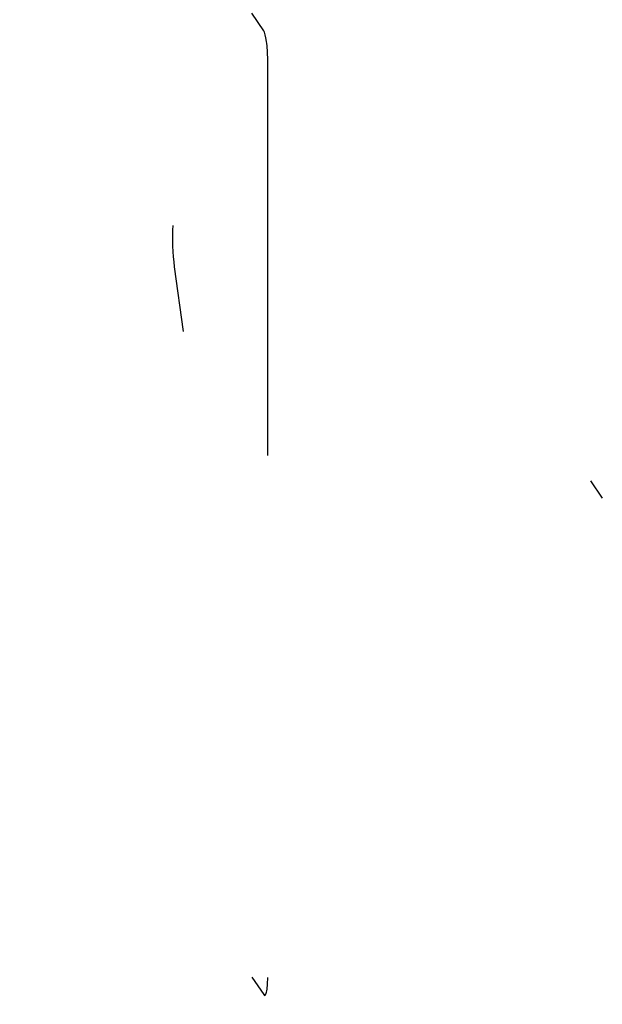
# Model space of a CAD drawing. Header units: millimetres. Extents: x 53 to 598, y -117 to 510.
# Tile 3 of 4: x 72 to 97, y 469 to 510. Entities that reach past the tile are written whole.
import ezdxf

# ---------------------------------------------------------------- set-up
doc = ezdxf.new("R2010")
doc.units = ezdxf.units.MM
doc.header["$MEASUREMENT"] = 0
doc.layers.add('Tebo feed', color=7, linetype='Continuous', true_color=0x000000)

msp = doc.modelspace()

# ---------------------------------------------------------------- linework, layer by layer
at = {"layer": 'Tebo feed'}
msp.add_line((96.376, 490.789, 622.036), (96.879, 490.051, 624.9), dxfattribs=at)
at = {"layer": 'Tebo feed', "extrusion": (0.985833, 0.041804, -0.162434)}
for points in [[(487.915, 637.358), (504.606, 641.716, -0.414214), (505.826, 641.001), (506.584, 638.099)], [(497.782, 615.233, -0.284982), (496.029, 615.189), (493.284, 616.798)], [(465.946, 627.488), (465.188, 630.391, -0.414214), (465.903, 631.611)]]:
    msp.add_lwpolyline(points, format="xyb", dxfattribs=at)
at = {"layer": 'Tebo feed', "extrusion": (0.167727, -0.245752, 0.954711)}
msp.add_lwpolyline([(340.179, 533.991, -1), (337.177, 529.383, -1)], format="xyb", close=True, dxfattribs=at)
msp.add_lwpolyline([(340.179, 533.991, -1), (337.177, 529.383, -1)], format="xyb", close=True, dxfattribs=at)

doc.saveas('drawing.dxf')
